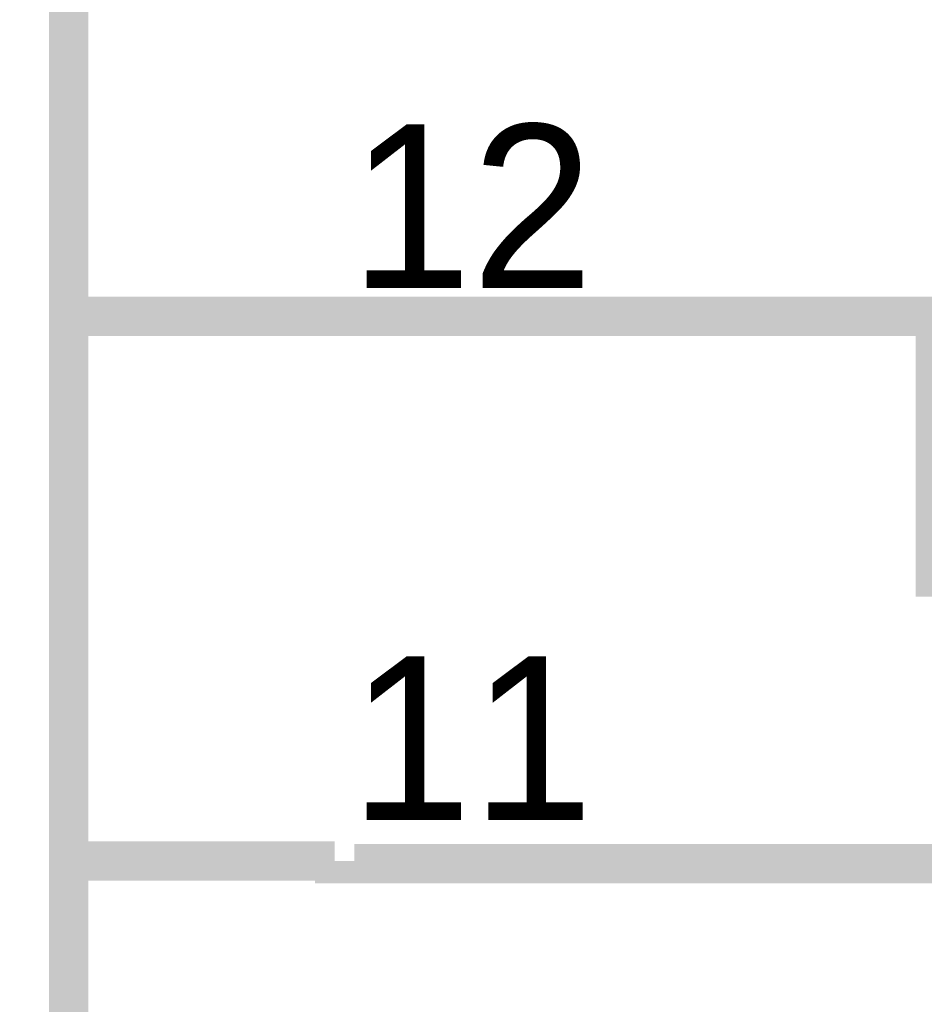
# Model space of a CAD drawing. Header units: inches. Extents: x 0 to 292, y 0 to 193.
# Tile 82 of 189: x 105.66 to 112.55, y 114.92 to 122.42. Entities that reach past the tile are written whole.
import ezdxf

# ---------------------------------------------------------------- set-up
doc = ezdxf.new("R2010")
doc.units = ezdxf.units.IN
doc.layers.add('Sheet', color=255, linetype='Continuous')

msp = doc.modelspace()

# ---------------------------------------------------------------- linework, layer by layer
at = {"layer": 'Sheet'}
for points in [[(83.6826, 130.7464, 0.2997, 0.2997, 0), (106.0304, 130.7464, 0.2997, 0.2997, 0), (106.0304, 101.8021, 0.2997, 0.2997, 0), (83.6826, 101.8021, 0.2997, 0.2997, 0), (83.6826, 130.7464, 0.2997, 0.2997, 0)], [(83.6826, 130.7464, 0.0991, 0.0991, 0), (83.6826, 101.8021, 0.0991, 0.0991, 0), (106.0304, 101.8021, 0.0991, 0.0991, 0), (106.0304, 130.7464, 0.0991, 0.0991, 0), (83.6826, 130.7464, 0.0991, 0.0991, 0), (83.6826, 130.7464, 0.0991, 0.0991, 0)]]:
    msp.add_lwpolyline(points, format="xyseb", close=True, dxfattribs=at)
for points in [[(108.0567, 116.0111, 0.2997, 0.2997, 0), (108.0567, 115.9916, 0.2997, 0.2997, 0), (162.5722, 115.9916, 0.2997, 0.2997, 0), (162.5722, 129.2846, 0.2997, 0.2997, 0), (167.8523, 129.2846, 0.2997, 0.2997, 0), (167.8523, 129.3041, 0.2997, 0.2997, 0)], [(106.0694, 120.1627, 0.2997, 0.2997, 0), (108.0567, 120.1627, 0.2997, 0.2997, 0)], [(116.6491, 118.1746, 0.2997, 0.2997, 0), (112.6354, 118.1746, 0.2997, 0.2997, 0), (112.6354, 120.1627, 0.2997, 0.2997, 0), (108.0567, 120.1627, 0.2997, 0.2997, 0)], [(106.0694, 116.0111, 0.2997, 0.2997, 0), (108.0567, 116.0111, 0.2997, 0.2997, 0)]]:
    msp.add_lwpolyline(points, format="xyseb", dxfattribs=at)

# ---------------------------------------------------------------- texts
for s, p in [('12', (108.1736, 120.3771)), ('11', (108.1736, 116.323))]:
    msp.add_text(s, height=1.24743, dxfattribs=at).set_placement(p)

doc.saveas('drawing.dxf')
